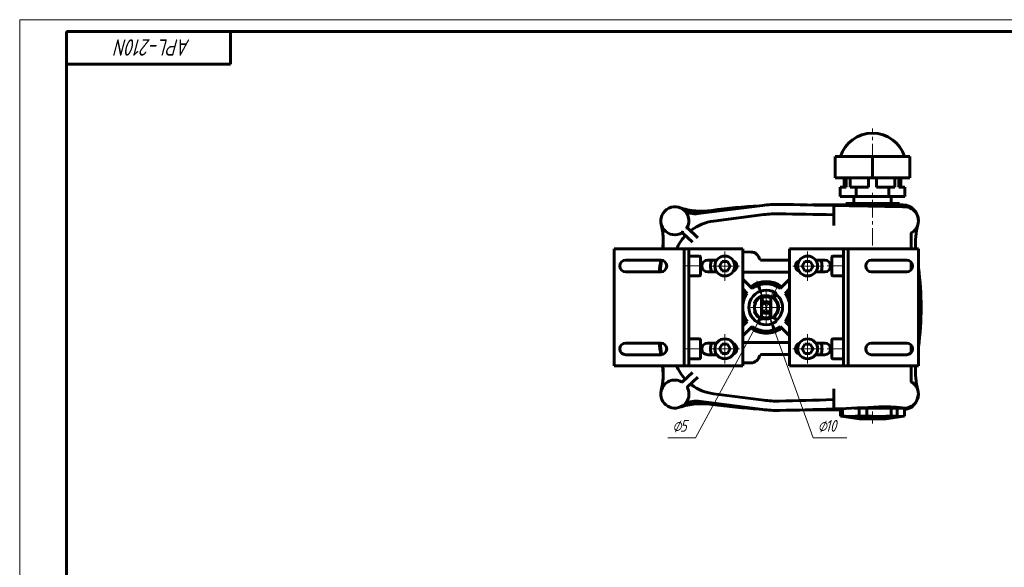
# Model space of a CAD drawing. Header units: millimetres. Extents: x 0 to 841, y 0 to 594.
# Tile 12 of 17: x 0 to 420, y 360 to 594. Entities that reach past the tile are written whole.
import ezdxf

# ---------------------------------------------------------------- set-up
doc = ezdxf.new("R2010")
doc.units = ezdxf.units.MM
for name, pattern in [('K5LT-1', [0]), ('K5LT_AXLED', [12, 7.5, -1.5, 1.5, -1.5]), ('K5LT_BASIC', [0]), ('K5LT_THIN', [0])]:
    doc.linetypes.add(name, pattern=pattern)
doc.layers.add('Системный слой', color=7, linetype='Continuous')
doc.layers.add('Системный слой (1)', color=7, linetype='Continuous', true_color=0x6c6c6c)
doc.styles.add('KDIMTEXTSTYLE', font='txt', dxfattribs={"width": 0.96, "oblique": 15, "height": 5})
doc.styles.add('KTEXTSTYLE', font='txt', dxfattribs={"width": 0.96, "height": 5})
doc.dimstyles.new('KDIMSTYLE (1.00)', dxfattribs={"dimtxt": 5, "dimasz": 1, "dimexe": 2, "dimexo": 0, "dimgap": 1, "dimtad": 1, "dimtxsty": 'KDIMTEXTSTYLE', "dimsah": 1, "dimcen": 0, "dimdle": 1, "dimadec": 0, "dimazin": 0, "dimtfac": 0.667, "dimtmove": 0, "dimatfit": 3, "dimfxl": 1, "dimtvp": 1, "dimtolj": 1, "dimtzin": 0, "dimarcsym": 0})

# ---------------------------------------------------------------- blocks, each defined once
blk = doc.blocks.new('U98')
at = {"layer": 'Системный слой (1)', "color": 143, "linetype": 'K5LT_BASIC', "lineweight": 60, "true_color": 0x33acca}
for p, q in [((309.18, 476.44), (308.82, 475.72)), ((309.59, 477.12), (309.18, 476.44)), ((310.05, 477.77), (309.59, 477.12)), ((308.82, 466.52), (309.18, 465.81)), ((309.18, 465.81), (309.59, 465.13)), ((309.59, 465.13), (310.05, 464.47))]:
    blk.add_line(p, q, dxfattribs=at)
blk = doc.blocks.new('U99')
at = {"layer": 'Системный слой (1)', "color": 143, "linetype": 'K5LT_BASIC', "lineweight": 60, "true_color": 0x33acca}
for start, end in [(61.4128, 166.0682), (166.0682, 25.5724)]:
    blk.add_arc((279.82, 434.12), 6, start, end, dxfattribs=at)
blk = doc.blocks.new('U100')
at = {"layer": 'Системный слой (1)', "color": 143, "linetype": 'K5LT_BASIC', "lineweight": 60, "true_color": 0x33acca}
for p, q in [((383.03, 437.09), (383.26, 436.66)), ((383.26, 436.66), (383.44, 436.22)), ((383.44, 436.22), (383.58, 435.81)), ((383.58, 435.81), (383.58, 435.81)), ((383.58, 435.81), (383.58, 435.81)), ((383.58, 435.81), (383.58, 435.8)), ((383.58, 435.8), (383.58, 435.79)), ((383.58, 435.79), (383.59, 435.77)), ((383.59, 435.77), (383.6, 435.74)), ((383.6, 435.74), (383.6, 435.73))]:
    blk.add_line(p, q, dxfattribs=at)
blk = doc.blocks.new('U101')
at = {"layer": 'Системный слой (1)', "color": 143, "linetype": 'K5LT_BASIC', "lineweight": 60, "true_color": 0x33acca}
for p, q in [((380.72, 496.12), (380.72, 502.58)), ((380.72, 487.2), (380.72, 490.45)), ((380.72, 451.8), (380.72, 455.05)), ((380.72, 439.66), (380.72, 446.12))]:
    blk.add_line(p, q, dxfattribs=at)
blk = doc.blocks.new('U102')
at = {"layer": 'Системный слой (1)', "color": 143, "linetype": 'K5LT_BASIC', "lineweight": 60, "true_color": 0x33acca}
for p, q in [((274.14, 436.07), (274, 435.57)), ((274.31, 436.51), (274.14, 436.07)), ((274.53, 436.95), (274.31, 436.51))]:
    blk.add_line(p, q, dxfattribs=at)
blk = doc.blocks.new('U103')
at = {"layer": 'Системный слой (1)', "color": 143, "linetype": 'K5LT_BASIC', "lineweight": 60, "true_color": 0x33acca}
for p, q in [((382.07, 438.35), (382.22, 438.2)), ((382.22, 438.2), (382.35, 438.06)), ((382.35, 438.06), (382.47, 437.92)), ((382.54, 437.83), (382.55, 437.81))]:
    blk.add_line(p, q, dxfattribs=at)
blk = doc.blocks.new('U104')
at = {"layer": 'Системный слой (1)', "color": 143, "linetype": 'K5LT_BASIC', "lineweight": 60, "true_color": 0x33acca}
for start, end in [(173.7023, 175.2615), (184.7385, 186.2977)]:
    blk.add_arc((456.99, 471.12), 184, start, end, dxfattribs=at)
blk = doc.blocks.new('U105')
at = {"layer": 'Системный слой (1)', "color": 143, "linetype": 'K5LT_BASIC', "lineweight": 60, "true_color": 0x33acca}
for p, q in [((328.05, 477.12), (327.59, 477.77)), ((328.46, 476.44), (328.05, 477.12)), ((328.82, 475.72), (328.46, 476.44)), ((327.59, 464.47), (328.05, 465.13)), ((328.05, 465.13), (328.46, 465.81)), ((328.46, 465.81), (328.82, 466.52))]:
    blk.add_line(p, q, dxfattribs=at)
blk = doc.blocks.new('U106')
at = {"layer": 'Системный слой (1)', "color": 143, "linetype": 'K5LT_BASIC', "lineweight": 60, "true_color": 0x33acca}
for start, end in [(88.90047, 88.94307), (88.873796, 88.90047), (88.864918, 88.873796)]:
    blk.add_arc((-53.62, -21266.8), 21785.2, start, end, dxfattribs=at)
blk = doc.blocks.new('U107')
at = {"layer": 'Системный слой (1)', "color": 143, "linetype": 'K5LT_BASIC', "lineweight": 60, "true_color": 0x33acca}
for p, q in [((274.01, 506.63), (274.61, 503.16)), ((274.61, 503.16), (274.79, 500.5)), ((274.79, 500.5), (274.79, 500.4)), ((274.79, 500.4), (274.8, 500.18)), ((274.69, 497.19), (274.58, 496.12)), ((274.79, 498.9), (274.69, 497.19)), ((274.8, 499.75), (274.79, 498.9)), ((274.8, 500.18), (274.8, 499.75))]:
    blk.add_line(p, q, dxfattribs=at)
blk = doc.blocks.new('U108')
at = {"layer": 'Системный слой (1)', "color": 143, "linetype": 'K5LT_BASIC', "lineweight": 60, "true_color": 0x33acca}
for start, end in [(109.8222, 160.1778), (304.0114, 55.9886), (199.8222, 250.1778)]:
    blk.add_arc((318.82, 471.12), 5.25, start, end, dxfattribs=at)
blk = doc.blocks.new('U109')
at = {"layer": 'Системный слой (1)', "color": 143, "linetype": 'K5LT_BASIC', "lineweight": 60, "true_color": 0x33acca}
for p, q in [((358.02, 428.13), (357.92, 428.12)), ((363.37, 428.29), (358.02, 428.13)), ((368.33, 428.43), (363.37, 428.29)), ((372.34, 428.57), (368.33, 428.43)), ((373.1, 428.6), (372.34, 428.57))]:
    blk.add_line(p, q, dxfattribs=at)
blk = doc.blocks.new('U110')
at = {"layer": 'Системный слой (1)', "color": 143, "linetype": 'K5LT_BASIC', "lineweight": 60, "true_color": 0x33acca}
for start, end in [(171.0952, 173.3111), (186.6889, 188.9048)]:
    blk.add_arc((402.72, 471.12), 130.5, start, end, dxfattribs=at)
blk = doc.blocks.new('U111')
at = {"layer": 'Системный слой (1)', "color": 143, "linetype": 'K5LT_BASIC', "lineweight": 60, "true_color": 0x33acca}
for p, q in [((274.58, 446.12), (274.8, 442.61)), ((274.79, 441.53), (274.78, 441.32)), ((274.8, 442.61), (274.79, 441.64)), ((274.79, 441.64), (274.79, 441.53)), ((274.52, 438.34), (274.01, 435.62)), ((274.7, 440.04), (274.52, 438.34)), ((274.76, 440.89), (274.7, 440.04)), ((274.78, 441.32), (274.76, 440.89))]:
    blk.add_line(p, q, dxfattribs=at)
blk = doc.blocks.new('U112')
at = {"layer": 'Системный слой (1)', "color": 143, "linetype": 'K5LT_BASIC', "lineweight": 60, "true_color": 0x33acca}
for p, q in [((364.63, 428.12), (368.95, 428.25)), ((368.95, 428.25), (372.42, 428.37)), ((372.42, 428.37), (374.36, 428.49)), ((374.36, 428.49), (374.39, 428.5))]:
    blk.add_line(p, q, dxfattribs=at)
blk = doc.blocks.new('U113')
at = {"layer": 'Системный слой (1)', "color": 143, "linetype": 'K5LT_BASIC', "lineweight": 60, "true_color": 0x33acca}
for p, q in [((338.26, 514.87), (352.77, 514.87)), ((375.67, 514.87), (377.25, 514.87))]:
    blk.add_line(p, q, dxfattribs=at)
blk = doc.blocks.new('U114')
at = {"layer": 'Системный слой (1)', "color": 143, "linetype": 'K5LT_BASIC', "lineweight": 60, "true_color": 0x33acca}
for p, q in [((375.64, 424.6), (374.72, 424.72)), ((377.86, 424.72), (377.73, 424.7)), ((376.56, 424.58), (375.64, 424.6)), ((377.47, 424.66), (376.56, 424.58)), ((377.6, 424.68), (377.47, 424.66)), ((377.73, 424.7), (377.6, 424.68))]:
    blk.add_line(p, q, dxfattribs=at)
blk = doc.blocks.new('U115')
at = {"layer": 'Системный слой (1)', "color": 143, "linetype": 'K5LT_BASIC', "lineweight": 60, "true_color": 0x33acca}
for p, q in [((383.81, 433.75), (382.92, 430.71)), ((382.92, 430.71), (380.82, 428.45)), ((377.88, 427.4), (377.86, 427.4)), ((380.82, 428.45), (377.88, 427.4))]:
    blk.add_line(p, q, dxfattribs=at)
blk = doc.blocks.new('U116')
at = {"layer": 'Системный слой (1)', "color": 30, "linetype": 'K5LT_AXLED', "lineweight": 18, "true_color": 0xff8000}
for q in [(301.14, 459.7), (294.89, 453.45), (307.39, 453.45), (301.14, 447.2)]:
    blk.add_line((301.14, 453.45), q, dxfattribs=at)
blk = doc.blocks.new('U117')
at = {"layer": 'Системный слой (1)', "color": 30, "linetype": 'K5LT_AXLED', "lineweight": 18, "true_color": 0xff8000}
for q in [(301.14, 495.05), (294.89, 488.8), (307.39, 488.8), (301.14, 482.55)]:
    blk.add_line((301.14, 488.8), q, dxfattribs=at)
blk = doc.blocks.new('U118')
at = {"layer": 'Системный слой (1)', "color": 30, "linetype": 'K5LT_AXLED', "lineweight": 18, "true_color": 0xff8000}
for q in [(318.82, 478.12), (311.82, 471.12), (325.82, 471.12), (318.82, 464.12)]:
    blk.add_line((318.82, 471.12), q, dxfattribs=at)
blk = doc.blocks.new('U119')
at = {"layer": 'Системный слой (1)', "color": 30, "linetype": 'K5LT_AXLED', "lineweight": 18, "true_color": 0xff8000}
for q in [(336.5, 459.7), (330.25, 453.45), (342.75, 453.45), (336.5, 447.2)]:
    blk.add_line((336.5, 453.45), q, dxfattribs=at)
blk = doc.blocks.new('U120')
at = {"layer": 'Системный слой (1)', "color": 30, "linetype": 'K5LT_AXLED', "lineweight": 18, "true_color": 0xff8000}
for q in [(336.5, 495.05), (330.25, 488.8), (342.75, 488.8), (336.5, 482.55)]:
    blk.add_line((336.5, 488.8), q, dxfattribs=at)
blk = doc.blocks.new('D7')
at = {"layer": 'Системный слой (1)'}
for points in [[(322.16, 477.28), (322.97, 477.4), (320.01, 473.32)], [(315.82, 464.22), (317.63, 468.93), (314.67, 464.84), (315.48, 464.97)]]:
    blk.add_hatch(color=7, dxfattribs=at).paths.add_polyline_path(points)
at = {"layer": 'Системный слой (1)', "color": 7, "linetype": 'K5LT_THIN', "lineweight": 18, "true_color": 0xffffff}
for p, q in [((320.01, 473.32), (323.35, 479.48)), ((321.81, 478.03), (320.01, 473.32)), ((320.01, 473.32), (322.97, 477.4)), ((322.16, 477.28), (321.81, 478.03)), ((322.97, 477.4), (322.16, 477.28)), ((320.01, 473.32), (317.63, 468.93)), ((317.63, 468.93), (288.65, 415.47)), ((317.63, 468.93), (314.29, 462.77)), ((317.63, 468.93), (314.67, 464.84)), ((315.82, 464.22), (317.63, 468.93)), ((314.67, 464.84), (315.48, 464.97)), ((315.48, 464.97), (315.82, 464.22))]:
    blk.add_line(p, q, dxfattribs=at)
blk.add_arc((318.82, 471.12), 2.5, 323.1301, 105.1427, dxfattribs=at)
blk.add_arc((318.82, 471.12), 2.5, 323.1301, 105.1427, dxfattribs=at)
blk.add_wipeout([(278.75, 416.47), (278.75, 423.85), (286.33, 423.85), (286.33, 416.47)]).dxf.layer = 'Системный слой (1)'
blk.add_line((288.65, 415.47), (276.75, 415.47), dxfattribs=at)
at = {"layer": 'Системный слой (1)', "color": 7, "char_height": 5, "attachment_point": 1, "style": 'KTEXTSTYLE'}
for s, insert in [('\\fArial|b0|c204|p34;\\H5.0;\\W1.000;\\Q15;\\fGOST Type AU|b0|i0|c204|p34;\\Q15;\\W0.960;⌀', (278.75, 423.06)), ('\\fArial|b0|c204|p34;\\H5.0;\\W1.000;\\Q15;\\fGOST Type AU|b0|i0|c204|p34;\\Q15;\\W0.960;5', (282.05, 423.06))]:
    blk.add_mtext(s, dxfattribs=dict(at, insert=insert))
blk = doc.blocks.new('KDIMARROW_01')
at = {"layer": 'Системный слой'}
blk.add_hatch(color=0, dxfattribs=at).paths.add_polyline_path([(-5, -0.66), (0, 0), (-5, 0.66), (-4.5, 0)])
at = {"layer": 'Системный слой', "color": 0, "linetype": 'K5LT_THIN', "lineweight": 18}
for p, q in [((-4.5, 0), (-5, 0.66)), ((-5, 0.66), (0, 0)), ((0, 0), (-5, -0.66)), ((-5, -0.66), (-4.5, 0))]:
    blk.add_line(p, q, dxfattribs=at)
at = {"layer": 'Системный слой (1)', "color": 0, "linetype": 'K5LT_THIN', "lineweight": 18}
blk.add_line((318.82, 471.12), (317.82, 471.12), dxfattribs=at)
blk = doc.blocks.new('D8')
at = {"layer": 'Системный слой (1)'}
for points in [[(317.13, 475.83), (316.06, 480.76), (315.61, 480.06), (314.82, 480.31)], [(322.82, 461.94), (320.51, 466.42), (321.58, 461.49), (322.03, 462.18)]]:
    blk.add_hatch(color=7, dxfattribs=at).paths.add_polyline_path(points)
at = {"layer": 'Системный слой (1)', "color": 7, "linetype": 'K5LT_THIN', "lineweight": 18, "true_color": 0xffffff}
for p, q in [((317.13, 475.83), (314.76, 482.42)), ((315.61, 480.06), (314.82, 480.31)), ((314.82, 480.31), (317.13, 475.83)), ((316.06, 480.76), (315.61, 480.06)), ((317.13, 475.83), (316.06, 480.76)), ((317.13, 475.83), (320.51, 466.42)), ((320.51, 466.42), (321.58, 461.49)), ((322.82, 461.94), (320.51, 466.42)), ((320.51, 466.42), (322.88, 459.83)), ((321.58, 461.49), (322.03, 462.18)), ((322.03, 462.18), (322.82, 461.94))]:
    blk.add_line(p, q, dxfattribs=at)
blk.add_arc((318.82, 471.12), 5, 267.1463, 90, dxfattribs=at)
blk.add_wipeout([(340.82, 416.47), (340.82, 423.85), (350.82, 423.85), (350.82, 416.47)]).dxf.layer = 'Системный слой (1)'
for p, q in [((320.51, 466.42), (338.82, 415.47)), ((338.82, 415.47), (353.24, 415.47))]:
    blk.add_line(p, q, dxfattribs=at)
at = {"layer": 'Системный слой (1)', "color": 7, "char_height": 5, "attachment_point": 1, "style": 'KTEXTSTYLE'}
for s, insert in [('\\fArial|b0|c204|p34;\\H5.0;\\W1.000;\\Q15;\\fGOST Type AU|b0|i0|c204|p34;\\Q15;\\W0.960;⌀', (340.82, 423.06)), ('\\fArial|b0|c204|p34;\\H5.0;\\W1.000;\\Q15;\\fGOST Type AU|b0|i0|c204|p34;\\Q15;\\W0.960;10', (344.13, 423.06))]:
    blk.add_mtext(s, dxfattribs=dict(at, insert=insert))
blk = doc.blocks.new('U121')
at = {"color": 7, "linetype": 'K5LT_THIN', "lineweight": 18, "true_color": 0xffffff}
for p, q in [((0, 0), (0, 594)), ((0, 594), (841, 594))]:
    blk.add_line(p, q, dxfattribs=at)
at = {"color": 143, "linetype": 'K5LT_BASIC', "lineweight": 60, "true_color": 0x33acca}
for p, q in [((20, 5), (20, 589)), ((20, 589), (836, 589)), ((90, 589), (90, 575)), ((90, 575), (20, 575))]:
    blk.add_line(p, q, dxfattribs=at)
at = {"color": 7, "insert": (72.85, 578.64), "char_height": 7, "attachment_point": 1, "rotation": 180, "style": 'KTEXTSTYLE'}
blk.add_mtext('\\fArial|b0|c204|p34;\\H5.0;\\W1.000;\\Q15;\\fGOST Type AU|b0|i0|c204|p34;\\Q15;\\W0.960;\\H7.00;APL-210N', dxfattribs=at)

msp = doc.modelspace()

# ---------------------------------------------------------------- linework, layer by layer
at = {"layer": 'Системный слой (1)', "color": 30, "linetype": 'K5LT_AXLED', "lineweight": 18, "true_color": 0xff8000}
for p, q in [((364.219, 533.524), (364.219, 547.524)), ((364.219, 497.513), (364.219, 520.524)), ((283.819, 488.824), (292.819, 488.824)), ((344.819, 488.824), (353.819, 488.824)), ((283.819, 453.424), (292.819, 453.424)), ((344.819, 453.424), (353.819, 453.424)), ((364.219, 421.545), (364.219, 426.724))]:
    msp.add_line(p, q, dxfattribs=at)
at = {"layer": 'Системный слой (1)', "color": 143, "linetype": 'K5LT_BASIC', "lineweight": 60, "true_color": 0x33acca}
for p, q in [((348.219, 535.524), (364.219, 535.524)), ((348.219, 526.524), (348.219, 535.524)), ((364.219, 535.524), (380.219, 535.524)), ((364.219, 526.524), (364.219, 535.524)), ((380.219, 526.524), (380.219, 535.524)), ((364.219, 526.524), (348.219, 526.524)), ((352.102, 522.524), (352.102, 526.524)), ((352.987, 522.524), (352.987, 526.524)), ((354.667, 522.524), (354.667, 526.524)), ((362.539, 522.524), (362.539, 526.524)), ((380.219, 526.524), (364.219, 526.524)), ((365.9, 522.524), (365.9, 526.524)), ((373.771, 522.524), (373.771, 526.524)), ((375.452, 522.524), (375.452, 526.524)), ((376.336, 522.524), (376.336, 526.524)), ((350.363, 522.524), (352.987, 522.524)), ((350.363, 522.524), (350.363, 518.524)), ((354.667, 522.524), (357.291, 522.524)), ((357.291, 522.524), (357.291, 518.524)), ((357.291, 522.524), (362.539, 522.524)), ((365.9, 522.524), (371.148, 522.524)), ((371.148, 522.524), (371.148, 518.524)), ((371.148, 522.524), (373.771, 522.524)), ((375.452, 522.524), (378.076, 522.524)), ((378.076, 522.524), (378.076, 518.524)), ((357.291, 518.524), (350.363, 518.524)), ((356.219, 515.524), (356.219, 518.524)), ((371.148, 518.524), (357.291, 518.524)), ((378.076, 518.524), (371.148, 518.524)), ((372.219, 515.524), (372.219, 518.524)), ((317.254, 514.719), (289.731, 511.193)), ((347.719, 514.191), (347.719, 506.111)), ((375.669, 515.524), (352.769, 515.524)), ((352.769, 514.607), (352.769, 515.524)), ((362.46, 514.424), (375.669, 514.424)), ((362.685, 514.42), (364.423, 514.386)), ((373.604, 514.208), (374.563, 514.189)), ((373.808, 514.204), (373.819, 514.424)), ((375.669, 514.424), (375.669, 515.524)), ((317.763, 510.751), (296.37, 508.01)), ((289.615, 500.898), (285.066, 505.214)), ((283.001, 503.037), (287.303, 498.956)), ((380.948, 503.004), (380.947, 503.004)), ((278.819, 496.124), (253.819, 496.124)), ((253.819, 446.124), (253.819, 496.124)), ((283.819, 496.124), (278.819, 496.124)), ((283.819, 446.124), (283.819, 496.124)), ((285.819, 496.124), (283.819, 496.124)), ((285.819, 446.124), (285.819, 496.124)), ((288.819, 496.124), (285.819, 496.124)), ((290.319, 493.074), (285.819, 493.074)), ((308.819, 496.124), (288.819, 496.124)), ((290.819, 492.574), (290.819, 485.074)), ((308.819, 446.124), (308.819, 496.124)), ((308.819, 494.839), (312.378, 494.783)), ((328.819, 496.124), (348.819, 496.124)), ((328.819, 446.124), (328.819, 496.124)), ((346.819, 492.574), (346.819, 485.074)), ((347.319, 493.074), (351.819, 493.074)), ((348.819, 496.124), (351.819, 496.124)), ((351.819, 496.124), (353.819, 496.124)), ((351.819, 446.124), (351.819, 496.124)), ((353.819, 496.124), (358.819, 496.124)), ((353.819, 446.124), (353.819, 496.124)), ((358.819, 496.124), (383.819, 496.124)), ((383.819, 446.124), (383.819, 496.124)), ((258.819, 491.324), (273.819, 491.324)), ((293.819, 491.324), (297.721, 491.324)), ((298.832, 488.802), (299.987, 490.802)), ((299.987, 486.802), (298.832, 488.802)), ((299.987, 490.802), (302.296, 490.802)), ((302.296, 490.802), (303.451, 488.802)), ((303.451, 488.802), (302.296, 486.802)), ((316.42, 491.283), (328.819, 491.283)), ((335.342, 490.802), (334.188, 488.802)), ((334.188, 488.802), (335.342, 486.802)), ((337.652, 490.802), (335.342, 490.802)), ((338.806, 488.802), (337.652, 490.802)), ((337.652, 486.802), (338.806, 488.802)), ((343.819, 491.324), (339.918, 491.324)), ((378.819, 491.324), (363.819, 491.324)), ((273.819, 486.324), (258.819, 486.324)), ((290.319, 484.574), (285.819, 484.574)), ((297.689, 486.324), (293.819, 486.324)), ((302.296, 486.802), (299.987, 486.802)), ((308.819, 486.124), (328.819, 486.124)), ((335.342, 486.802), (337.652, 486.802)), ((339.95, 486.324), (343.819, 486.324)), ((347.319, 484.574), (351.819, 484.574)), ((363.819, 486.324), (378.819, 486.324)), ((312.829, 479.236), (308.819, 483.245)), ((328.819, 483.245), (324.81, 479.236)), ((308.819, 479.003), (310.708, 477.114)), ((316.819, 475.706), (316.819, 475.155)), ((320.819, 475.706), (320.819, 475.155)), ((322.381, 475.655), (321.437, 475.384)), ((326.931, 477.114), (328.819, 479.003)), ((316.819, 472.624), (316.819, 475.155)), ((316.819, 472.624), (316.819, 471.124)), ((316.819, 469.624), (316.819, 471.124)), ((320.819, 475.155), (320.819, 472.624)), ((320.819, 472.624), (320.819, 471.124)), ((320.819, 469.624), (320.819, 471.124)), ((316.819, 467.093), (316.819, 469.624)), ((316.819, 466.541), (316.819, 467.093)), ((320.819, 469.624), (320.819, 467.093)), ((320.819, 466.541), (320.819, 467.093)), ((321.437, 466.864), (322.381, 466.593)), ((310.708, 465.133), (308.819, 463.245)), ((308.819, 459.003), (312.829, 463.012)), ((324.81, 463.012), (328.819, 459.003)), ((328.819, 463.245), (326.931, 465.133)), ((258.819, 455.924), (273.819, 455.924)), ((290.319, 457.674), (285.819, 457.674)), ((290.819, 457.174), (290.819, 449.674)), ((293.819, 455.924), (297.689, 455.924)), ((298.832, 453.446), (299.987, 455.446)), ((299.987, 455.446), (302.296, 455.446)), ((302.296, 455.446), (303.451, 453.446)), ((328.819, 456.124), (308.819, 456.124)), ((335.342, 455.446), (334.188, 453.446)), ((337.652, 455.446), (335.342, 455.446)), ((338.806, 453.446), (337.652, 455.446)), ((343.819, 455.924), (339.95, 455.924)), ((346.819, 457.174), (346.819, 449.674)), ((347.319, 457.674), (351.819, 457.674)), ((378.819, 455.924), (363.819, 455.924)), ((273.819, 450.924), (258.819, 450.924)), ((297.721, 450.924), (293.819, 450.924)), ((299.987, 451.446), (298.832, 453.446)), ((302.296, 451.446), (299.987, 451.446)), ((303.451, 453.446), (302.296, 451.446)), ((328.819, 450.965), (316.42, 450.965)), ((334.188, 453.446), (335.342, 451.446)), ((335.342, 451.446), (337.652, 451.446)), ((337.652, 451.446), (338.806, 453.446)), ((339.918, 450.924), (343.819, 450.924)), ((363.819, 450.924), (378.819, 450.924)), ((278.819, 446.124), (253.819, 446.124)), ((283.819, 446.124), (278.819, 446.124)), ((285.819, 446.124), (283.819, 446.124)), ((290.319, 449.174), (285.819, 449.174)), ((288.819, 446.124), (285.819, 446.124)), ((308.819, 446.124), (288.819, 446.124)), ((312.378, 447.465), (308.819, 447.408)), ((328.819, 446.124), (348.819, 446.124)), ((347.319, 449.174), (351.819, 449.174)), ((348.819, 446.124), (351.819, 446.124)), ((351.819, 446.124), (353.819, 446.124)), ((353.819, 446.124), (358.819, 446.124)), ((358.819, 446.124), (383.819, 446.124)), ((287.303, 443.291), (283.274, 439.469)), ((285.338, 437.292), (289.615, 441.349)), ((380.948, 439.244), (380.947, 439.244)), ((296.37, 434.237), (317.763, 431.497)), ((347.719, 436.352), (347.719, 428.286)), ((383.496, 436.067), (383.496, 436.065)), ((289.731, 431.055), (317.254, 427.529)), ((350.576, 427.375), (335.498, 427.375)), ((348.058, 427.78), (347.956, 427.776)), ((348.218, 427.786), (348.171, 427.784)), ((350.576, 427.877), (350.576, 424.724)), ((351.35, 424.724), (350.576, 424.724)), ((351.35, 424.724), (351.35, 427.908)), ((358.474, 428.124), (356.399, 428.124)), ((361.852, 428.124), (358.474, 428.124)), ((358.474, 428.124), (358.474, 424.724)), ((358.474, 424.724), (361.852, 424.724)), ((361.852, 424.724), (361.852, 428.124)), ((361.852, 428.124), (372.117, 428.124)), ((374.722, 428.124), (372.117, 428.124)), ((372.117, 428.124), (372.117, 424.724)), ((374.722, 424.724), (372.117, 424.724)), ((373.863, 428.124), (374.548, 428.481)), ((374.722, 428.124), (377.752, 428.124)), ((374.722, 424.724), (374.722, 428.124)), ((377.863, 428.124), (377.863, 424.724)), ((358.593, 423.545), (350.965, 424.659)), ((358.593, 423.545), (362.539, 423.545)), ((362.539, 423.545), (369.846, 423.545)), ((369.846, 423.545), (377.474, 424.659))]:
    msp.add_line(p, q, dxfattribs=at)
for centre in [(301.142, 488.802), (336.497, 488.802), (301.142, 453.446), (336.497, 453.446)]:
    msp.add_circle(centre, 4.25, dxfattribs=at)
for centre, radius, start, end in [((364.219, 531.105), 14.419, 90, 162.15314), ((364.219, 531.105), 14.419, 17.84686, 90), ((279.819, 508.124), 6, 330.98495, 302.02992), ((328.219, 286.245), 228.627, 93.10384, 98.19864), ((323.608, 465.124), 50, 89.00555, 97.3), ((-53.618, -21266.802), 21785.2, 88.9430699, 89.0055512), ((348.219, 514.191), 0.5, 88.94307, 180), ((377.819, 508.124), 6, 70.5737, 88.86492), ((377.819, 508.124), 6, 59.47418, 70.5737), ((377.819, 508.124), 6, 297.84277, 59.47418), ((288.651, 519.624), 8.5, 232.47649, 277.3), ((323.608, 465.124), 46, 89.00555, 97.3), ((-53.618, -21266.802), 21781.2, 88.9455553, 89.0055512), ((347.219, 511.209), 0.5, 268.94556, 0), ((244.878, 499.457), 30, 353.62145, 13.93096), ((244.878, 499.457), 30, 13.83907, 13.93096), ((298.911, 488.173), 20, 97.3, 127.14796), ((412.509, 498.499), 30, 164.49309, 184.54112), ((298.911, 488.173), 20, 138.36952, 156.57199), ((283.588, 501.791), 0.5, 318.36952, 46.50744), ((286.532, 504.513), 0.5, 226.50744, 307.14796), ((381.219, 502.584), 0.5, 121.53887, 180), ((290.319, 492.574), 0.5, 0, 90), ((312.319, 491.124), 3.659, 9.0384, 89.08773), ((347.319, 492.574), 0.5, 90, 180), ((258.819, 488.824), 2.5, 90, 270), ((273.819, 488.824), 2.5, 270, 90), ((293.819, 488.824), 2.5, 90, 270), ((301.142, 488.802), 6.159, 155.82529, 203.72012), ((303.819, 488.824), 2.5, 290.76426, 70.19136), ((333.819, 488.824), 2.5, 109.80864, 249.23574), ((336.497, 488.802), 6.159, 336.27988, 24.17471), ((343.819, 488.824), 2.5, 270, 90), ((363.819, 488.824), 2.5, 90, 270), ((378.819, 488.824), 2.5, 270, 90), ((262.994, 471.124), 122, 352.0416, 7.9584), ((290.319, 485.074), 0.5, 270, 0), ((347.319, 485.074), 0.5, 180, 270), ((318.819, 471.124), 11.008, 52.83199, 127.16801), ((318.819, 471.124), 10.084, 53.55455, 126.44545), ((318.819, 471.124), 10.084, 143.55455, 172.60068), ((318.819, 471.124), 7.4, 59.11084, 300.88916), ((318.819, 471.124), 5, 113.57818, 246.42182), ((318.819, 471.124), 5.4, 113.8567, 156.1433), ((316.838, 475.605), 0.5, 32.54277, 113.8567), ((318.819, 471.124), 5, 90, 113.57818), ((318.819, 471.124), 4.5, 63.6122, 116.3878), ((318.819, 471.124), 5, 66.42182, 90), ((318.819, 471.124), 5, 293.57818, 66.42182), ((322.105, 476.616), 1, 286, 59.11084), ((318.819, 471.124), 7, 0, 52.2586), ((318.819, 471.124), 10.084, 7.39932, 36.44545), ((314.338, 473.106), 0.5, 156.1433, 237.45723), ((318.819, 471.124), 2.5, 36.8699, 143.1301), ((318.819, 471.124), 2, 0, 180), ((318.819, 471.124), 2, 180, 0), ((318.819, 471.124), 7, 307.7414, 0), ((318.819, 471.124), 10.084, 187.39932, 216.44545), ((314.338, 469.142), 0.5, 122.54277, 203.8567), ((318.819, 471.124), 5.4, 203.8567, 246.1433), ((318.819, 471.124), 2.5, 216.8699, 323.1301), ((318.819, 471.124), 4.5, 243.6122, 296.3878), ((318.819, 471.124), 10.084, 323.55455, 352.60068), ((318.819, 471.124), 10.084, 233.55455, 306.44545), ((316.838, 466.642), 0.5, 246.1433, 327.45723), ((318.819, 471.124), 5, 246.42182, 293.57818), ((322.105, 465.632), 1, 300.88916, 74), ((258.819, 453.424), 2.5, 90, 270), ((273.819, 453.424), 2.5, 270, 90), ((290.319, 457.174), 0.5, 0, 90), ((293.819, 453.424), 2.5, 90, 270), ((301.142, 453.446), 6.159, 156.27988, 204.17471), ((303.819, 453.424), 2.5, 289.80864, 69.23574), ((333.819, 453.424), 2.5, 110.76426, 250.19136), ((336.497, 453.446), 6.159, 335.82529, 23.72012), ((343.819, 453.424), 2.5, 270, 90), ((347.319, 457.174), 0.5, 90, 180), ((363.819, 453.424), 2.5, 90, 270), ((378.819, 453.424), 2.5, 270, 90), ((312.319, 451.124), 3.659, 270.91227, 350.96159), ((244.878, 442.791), 30, 346.06904, 6.37855), ((298.911, 454.075), 20, 203.42918, 221.63048), ((290.319, 449.674), 0.5, 270, 0), ((347.319, 449.674), 0.5, 180, 270), ((412.509, 443.749), 30, 175.45888, 195.50691), ((282.93, 439.831), 0.5, 241.41278, 313.49256), ((283.588, 440.456), 0.5, 313.49256, 41.63048), ((286.532, 437.735), 0.5, 52.85204, 133.49256), ((298.911, 454.075), 20, 232.85204, 262.7), ((377.819, 434.124), 6, 300.52582, 62.15723), ((381.219, 439.664), 0.5, 180, 238.46113), ((285.683, 436.93), 0.5, 133.49256, 205.57235), ((288.651, 422.624), 8.5, 82.7, 127.52351), ((328.219, 656.002), 228.627, 261.80136, 266.89625), ((323.608, 477.124), 46, 262.7, 270.99445), ((304.277, 1590.756), 1159.8, 270.994449, 272.120976), ((347.219, 431.251), 0.5, 0, 92.12098), ((377.819, 434.124), 6, 289.4263, 300.52582), ((323.608, 477.124), 50, 262.7, 270.99445), ((304.277, 1590.756), 1163.8, 270.994449, 272.115503), ((304.277, 1590.756), 1163.8, 272.115503, 272.164791), ((348.219, 428.286), 0.5, 180, 272.16479), ((304.277, 1590.756), 1163.8, 272.164791, 273.088537), ((369.675, 378.719), 50, 81.6381, 93.08854), ((377.819, 434.124), 6, 261.6381, 289.4263)]:
    msp.add_arc(centre, radius, start, end, dxfattribs=at)
for points, knots in [([(295.616, 512.536), (293.3, 512.202), (290.977, 512.141), (286.316, 512.561), (284.041, 513.037), (281.821, 513.78)], [0, 0, 0, 0, 0.5, 0.5, 1, 1, 1, 1]), ([(378.73, 514.054), (378.734, 514.054), (378.739, 514.053), (378.754, 514.051), (378.764, 514.049), (378.785, 514.046), (378.795, 514.044), (378.815, 514.041), (378.825, 514.039), (378.846, 514.036), (378.855, 514.034), (378.871, 514.031), (378.877, 514.03), (378.889, 514.028), (378.894, 514.027), (378.906, 514.025), (378.912, 514.024), (378.922, 514.022), (378.927, 514.021), (378.936, 514.019), (378.941, 514.018), (378.951, 514.016), (378.957, 514.015), (378.967, 514.013), (378.972, 514.012), (378.985, 514.01), (378.991, 514.008), (379.004, 514.006), (379.009, 514.005), (379.014, 514.004)], [2.252153, 2.252153, 2.252153, 2.252153, 2.740391, 2.740391, 3.8071724, 3.8071724, 4.8739537, 4.8739537, 5.9407351, 5.9407351, 7.0075165, 7.0075165, 7.6297941, 7.6297941, 8.2520716, 8.2520716, 8.8743492, 8.8743492, 9.3979527, 9.3979527, 9.9215562, 9.9215562, 10.5075903, 10.5075903, 11.0936244, 11.0936244, 11.8568992, 11.8568992, 12.4468723, 12.4468723, 12.4468723, 12.4468723]), ([(380.239, 513.614), (380.241, 513.614), (380.242, 513.613), (380.248, 513.61), (380.253, 513.608), (380.264, 513.603), (380.271, 513.6), (380.285, 513.594), (380.292, 513.591), (380.302, 513.586), (380.304, 513.585), (380.31, 513.582), (380.313, 513.581), (380.317, 513.579), (380.318, 513.579), (380.32, 513.578), (380.322, 513.577), (380.324, 513.576), (380.325, 513.575), (380.327, 513.574), (380.328, 513.574), (380.33, 513.573), (380.331, 513.573), (380.333, 513.572), (380.333, 513.572), (380.335, 513.571), (380.336, 513.57), (380.338, 513.57), (380.339, 513.569), (380.34, 513.568), (380.342, 513.568), (380.344, 513.567), (380.345, 513.566), (380.347, 513.565), (380.348, 513.565), (380.35, 513.564), (380.351, 513.563), (380.354, 513.562), (380.356, 513.561), (380.36, 513.559), (380.362, 513.558), (380.368, 513.555), (380.373, 513.553), (380.381, 513.549), (380.385, 513.547), (380.391, 513.544), (380.393, 513.544), (380.397, 513.542), (380.4, 513.54), (380.408, 513.536), (380.414, 513.534), (380.426, 513.528), (380.434, 513.524), (380.445, 513.519), (380.449, 513.517), (380.457, 513.513), (380.461, 513.511), (380.474, 513.504), (380.482, 513.5), (380.494, 513.495), (380.497, 513.493), (380.504, 513.489), (380.508, 513.488), (380.513, 513.485), (380.514, 513.484), (380.517, 513.483), (380.519, 513.482), (380.522, 513.481), (380.523, 513.48), (380.528, 513.477), (380.531, 513.476), (380.542, 513.47), (380.55, 513.466), (380.558, 513.462)], [0.533469, 0.533469, 0.533469, 0.533469, 0.7321485, 0.7321485, 1.464297, 1.464297, 2.5035025, 2.5035025, 3.542708, 3.542708, 3.9567382, 3.9567382, 4.3707685, 4.3707685, 4.5496445, 4.5496445, 4.7285206, 4.7285206, 4.9073967, 4.9073967, 5.0377094, 5.0377094, 5.1680222, 5.1680222, 5.2948111, 5.2948111, 5.4216001, 5.4216001, 5.548389, 5.548389, 5.7077929, 5.7077929, 5.8671969, 5.8671969, 6.0266008, 6.0266008, 6.1860047, 6.1860047, 6.4672304, 6.4672304, 6.7484562, 6.7484562, 7.376423, 7.376423, 8.0043898, 8.0043898, 8.2072841, 8.2072841, 8.6130725, 8.6130725, 9.4246495, 9.4246495, 10.4529709, 10.4529709, 11.0425523, 11.0425523, 11.6325226, 11.6325226, 12.8120743, 12.8120743, 13.27372, 13.27372, 13.8096636, 13.8096636, 14.0103543, 14.0103543, 14.2110451, 14.2110451, 14.4289979, 14.4289979, 14.8649036, 14.8649036, 16, 16, 16, 16]), ([(284.431, 505.127), (284.487, 505.134), (284.577, 505.145), (284.666, 505.156), (284.723, 505.164), (284.763, 505.169), (284.802, 505.175), (284.828, 505.178), (284.854, 505.182), (284.879, 505.186), (284.903, 505.189), (284.923, 505.192), (284.951, 505.196), (284.982, 505.201), (285.015, 505.206), (285.04, 505.21), (285.061, 505.213), (285.066, 505.214), (285.066, 505.214)], [0, 0, 0, 0, 2.8556775, 4.9876336, 5.6365534, 6.8218807, 7.917763, 8.9143854, 9.4895751, 10.2772539, 10.6552154, 11.2130924, 11.8390187, 13.1013403, 14.0916778, 15.7623588, 16.8608934, 19, 19, 19, 19]), ([(283.001, 503.037), (283.001, 503.037), (283.002, 503.045), (283.005, 503.076), (283.008, 503.107), (283.011, 503.133), (283.013, 503.156), (283.015, 503.182), (283.018, 503.207), (283.021, 503.245), (283.024, 503.281), (283.028, 503.319), (283.032, 503.368), (283.039, 503.456), (283.047, 503.567), (283.053, 503.652), (283.055, 503.676)], [0, 0, 0, 0, 2.1044903, 4.0089101, 4.9177778, 5.6011775, 6.458118, 6.9229424, 7.4999942, 8.1656535, 9.4323177, 10.398287, 11.1306586, 12.9941682, 15.8986512, 17, 17, 17, 17]), ([(380.948, 503.004), (380.948, 503.004), (380.947, 503.003), (380.943, 503.001), (380.94, 502.999), (380.932, 502.994), (380.927, 502.991), (380.915, 502.984), (380.908, 502.979), (380.893, 502.97), (380.885, 502.966), (380.876, 502.96)], [0, 0, 0, 0, 1, 1, 2, 2, 3, 3, 4, 4, 4.9259393, 4.9259393, 4.9259393, 4.9259393]), ([(312.169, 462.352), (313.117, 461.633), (314.183, 461.069), (316.439, 460.311), (317.629, 460.116), (320.009, 460.116), (321.199, 460.311), (323.455, 461.069), (324.521, 461.633), (325.47, 462.352)], [0, 0, 0, 0, 0.3243521, 0.3243521, 0.6487042, 0.6487042, 0.9730563, 0.9730563, 1.2974085, 1.2974085, 1.2974085, 1.2974085]), ([(288.063, 437.273), (287.98, 437.326), (287.896, 437.381), (287.675, 437.529), (287.537, 437.623), (287.318, 437.778), (287.235, 437.837), (287.058, 437.965), (286.926, 438.063), (286.833, 438.134)], [3.6983558, 3.6983558, 3.6983558, 3.6983558, 4.7516442, 4.7516442, 6.5176594, 6.5176594, 7.598876, 7.598876, 8.8300758, 8.8300758, 8.8300758, 8.8300758]), ([(380.947, 439.244), (380.948, 439.244), (380.948, 439.244), (380.945, 439.246), (380.942, 439.247), (380.935, 439.252), (380.93, 439.255), (380.918, 439.262), (380.911, 439.267), (380.895, 439.276), (380.887, 439.281), (380.878, 439.286), (380.877, 439.287), (380.877, 439.287)], [0, 0, 0, 0, 1.9996801, 1.9996801, 3.9993603, 3.9993603, 5.9990404, 5.9990404, 7.9987206, 7.9987206, 9.7268266, 9.7268266, 9.8527138, 9.8527138, 9.8527138, 9.8527138]), ([(281.82, 428.467), (284.039, 429.21), (286.313, 429.686), (290.975, 430.107), (293.299, 430.045), (295.616, 429.712)], [0, 0, 0, 0, 0.5, 0.5, 1, 1, 1, 1]), ([(284.338, 430.176), (284.318, 430.153), (284.297, 430.13), (284.223, 430.048), (284.169, 429.99), (284.077, 429.896), (284.04, 429.859), (283.989, 429.809), (283.975, 429.796), (283.95, 429.772), (283.939, 429.761), (283.906, 429.73), (283.884, 429.71), (283.818, 429.65), (283.774, 429.612), (283.655, 429.509), (283.553, 429.426), (283.474, 429.365)], [0.2818473, 0.2818473, 0.2818473, 0.2818473, 1.3200667, 1.3200667, 4.0444508, 4.0444508, 5.8465634, 5.8465634, 6.526435, 6.526435, 7.0552473, 7.0552473, 8.1128721, 8.1128721, 10.1525827, 10.1525827, 13.6219204, 13.6219204, 13.6219204, 13.6219204]), ([(284.763, 430.724), (284.763, 430.724), (284.763, 430.724), (284.763, 430.723), (284.762, 430.723), (284.762, 430.722), (284.761, 430.722), (284.76, 430.72), (284.759, 430.719), (284.757, 430.715), (284.756, 430.713), (284.753, 430.709), (284.751, 430.707), (284.747, 430.701), (284.745, 430.697), (284.74, 430.69), (284.737, 430.687), (284.732, 430.679), (284.73, 430.676), (284.721, 430.663), (284.714, 430.654), (284.703, 430.639), (284.699, 430.632), (284.692, 430.623), (284.691, 430.621), (284.685, 430.613), (284.68, 430.607), (284.667, 430.589), (284.659, 430.577), (284.645, 430.558), (284.64, 430.552), (284.627, 430.535), (284.619, 430.523), (284.602, 430.501), (284.593, 430.49), (284.582, 430.474), (284.579, 430.47), (284.572, 430.462), (284.569, 430.458), (284.564, 430.451), (284.562, 430.448), (284.557, 430.443), (284.555, 430.44), (284.551, 430.435), (284.549, 430.432), (284.545, 430.427), (284.543, 430.424), (284.539, 430.419), (284.537, 430.417), (284.533, 430.411), (284.531, 430.409), (284.525, 430.402), (284.522, 430.398), (284.515, 430.389), (284.512, 430.385), (284.505, 430.377), (284.502, 430.372), (284.494, 430.363), (284.49, 430.357), (284.481, 430.346), (284.476, 430.34), (284.462, 430.323), (284.453, 430.312), (284.434, 430.289), (284.425, 430.278), (284.411, 430.261), (284.405, 430.255), (284.39, 430.237), (284.38, 430.225), (284.369, 430.213)], [0.1173631, 0.1173631, 0.1173631, 0.1173631, 0.1379092, 0.1379092, 0.1584552, 0.1584552, 0.1995473, 0.1995473, 0.2817314, 0.2817314, 0.4255536, 0.4255536, 0.590488, 0.590488, 0.8435277, 0.8435277, 1.0965675, 1.0965675, 1.3496072, 1.3496072, 1.9963246, 1.9963246, 2.4646071, 2.4646071, 2.643042, 2.643042, 3.0785097, 3.0785097, 3.9494451, 3.9494451, 4.4153812, 4.4153812, 5.251654, 5.251654, 6.0879267, 6.0879267, 6.4040507, 6.4040507, 6.7201747, 6.7201747, 6.9214884, 6.9214884, 7.1228021, 7.1228021, 7.3241158, 7.3241158, 7.5218647, 7.5218647, 7.7196136, 7.7196136, 7.9173625, 7.9173625, 8.2429405, 8.2429405, 8.5685185, 8.5685185, 8.8940965, 8.8940965, 9.3148113, 9.3148113, 9.7743802, 9.7743802, 10.654664, 10.654664, 11.5349477, 11.5349477, 12.0317735, 12.0317735, 12.9988138, 12.9988138, 12.9988138, 12.9988138]), ([(358.474, 424.724), (357.988, 424.684), (357.149, 424.626), (355.962, 424.58), (355, 424.567), (354.055, 424.576), (353.111, 424.607), (352.184, 424.659), (351.592, 424.704), (351.35, 424.724)], [0, 0, 0, 0, 2.0433193, 3.5322471, 5.0006005, 6.0981997, 7.5128711, 8.9806508, 10, 10, 10, 10]), ([(372.117, 424.724), (371.417, 424.684), (370.208, 424.626), (368.498, 424.58), (367.111, 424.567), (365.751, 424.576), (364.389, 424.607), (363.054, 424.659), (362.201, 424.704), (361.852, 424.724)], [0, 0, 0, 0, 2.0433193, 3.5322471, 5.0006005, 6.0981997, 7.5128711, 8.9806508, 10, 10, 10, 10]), ([(378.15, 428.132), (378.153, 428.133), (378.156, 428.133), (378.16, 428.133), (378.162, 428.133), (378.169, 428.134), (378.175, 428.134), (378.188, 428.135), (378.194, 428.135), (378.207, 428.136), (378.213, 428.136), (378.226, 428.137), (378.232, 428.138), (378.243, 428.138), (378.247, 428.139), (378.258, 428.139), (378.265, 428.14), (378.284, 428.141), (378.296, 428.142), (378.312, 428.144), (378.317, 428.144), (378.328, 428.145), (378.333, 428.146), (378.346, 428.147), (378.354, 428.147), (378.37, 428.149), (378.378, 428.15), (378.394, 428.151), (378.402, 428.152), (378.415, 428.153), (378.42, 428.154), (378.43, 428.155), (378.435, 428.155), (378.444, 428.156), (378.447, 428.157), (378.455, 428.157), (378.459, 428.158), (378.466, 428.159), (378.47, 428.159), (378.477, 428.16), (378.481, 428.16), (378.488, 428.161), (378.491, 428.161), (378.499, 428.162), (378.503, 428.163), (378.512, 428.164), (378.516, 428.164), (378.524, 428.165), (378.529, 428.166), (378.537, 428.167), (378.541, 428.167), (378.549, 428.168), (378.554, 428.169), (378.574, 428.171), (378.59, 428.173), (378.615, 428.177), (378.624, 428.178), (378.633, 428.179)], [0.1330861, 0.1330861, 0.1330861, 0.1330861, 0.3708907, 0.3708907, 0.5066883, 0.5066883, 1.0133765, 1.0133765, 1.5500225, 1.5500225, 2.0866685, 2.0866685, 2.6233146, 2.6233146, 2.979072, 2.979072, 3.588012, 3.588012, 4.5782441, 4.5782441, 5.0183363, 5.0183363, 5.4583912, 5.4583912, 6.1638219, 6.1638219, 6.8692526, 6.8692526, 7.5746833, 7.5746833, 8.0093569, 8.0093569, 8.4440305, 8.4440305, 8.7827901, 8.7827901, 9.1215497, 9.1215497, 9.4456931, 9.4456931, 9.7698366, 9.7698366, 10.09398, 10.09398, 10.4733415, 10.4733415, 10.852703, 10.852703, 11.2320645, 11.2320645, 11.6114261, 11.6114261, 11.9907876, 11.9907876, 13.4601016, 13.4601016, 14.3159675, 14.3159675, 14.3159675, 14.3159675]), ([(380.578, 428.796), (380.562, 428.788), (380.545, 428.779), (380.514, 428.763), (380.5, 428.756), (380.471, 428.742), (380.457, 428.735), (380.429, 428.721), (380.415, 428.715), (380.388, 428.702), (380.375, 428.695), (380.359, 428.688), (380.356, 428.686), (380.351, 428.684), (380.35, 428.684), (380.347, 428.683), (380.346, 428.682), (380.344, 428.681), (380.343, 428.681), (380.341, 428.68), (380.341, 428.679), (380.339, 428.679), (380.338, 428.678), (380.336, 428.678), (380.336, 428.677), (380.334, 428.676), (380.333, 428.676), (380.332, 428.675), (380.331, 428.675), (380.329, 428.674), (380.328, 428.674), (380.326, 428.673), (380.325, 428.672), (380.322, 428.671), (380.321, 428.67), (380.318, 428.669), (380.317, 428.669), (380.315, 428.667), (380.313, 428.667), (380.31, 428.665), (380.307, 428.664), (380.302, 428.662), (380.3, 428.661), (380.292, 428.657), (380.287, 428.655), (380.277, 428.651), (380.273, 428.649), (380.265, 428.645), (380.262, 428.643), (380.256, 428.641), (380.254, 428.64), (380.249, 428.638), (380.246, 428.637), (380.243, 428.635)], [0, 0, 0, 0, 2.0931316, 2.0931316, 3.8816102, 3.8816102, 5.6700888, 5.6700888, 7.4585673, 7.4585673, 9.1317676, 9.1317676, 9.5393052, 9.5393052, 9.7055388, 9.7055388, 9.8717725, 9.8717725, 9.9832993, 9.9832993, 10.094826, 10.094826, 10.2063528, 10.2063528, 10.3078521, 10.3078521, 10.4093514, 10.4093514, 10.5216561, 10.5216561, 10.6339607, 10.6339607, 10.802902, 10.802902, 10.9718433, 10.9718433, 11.1407846, 11.1407846, 11.3097259, 11.3097259, 11.6289382, 11.6289382, 11.9481506, 11.9481506, 12.6575522, 12.6575522, 13.2127636, 13.2127636, 13.7293078, 13.7293078, 13.9870048, 13.9870048, 14.3784548, 14.3784548, 14.3784548, 14.3784548])]:
    msp.add_open_spline(points, degree=3, knots=knots, dxfattribs=at)
for points in [[(377.254, 514.873), (380.785, 514.873), (383.619, 512.025), (383.808, 508.498)], [(350.576, 424.724), (350.707, 424.699), (350.836, 424.677), (350.965, 424.659)]]:
    msp.add_open_spline(points, degree=3, dxfattribs=at)
at = {"layer": 'Системный слой (1)', "color": 7, "linetype": 'K5LT-1'}
for points, knots in [([(316.42, 491.283), (316.416, 491.283), (316.408, 491.283), (316.391, 491.284), (316.371, 491.285), (316.346, 491.288), (316.319, 491.293), (316.289, 491.3), (316.257, 491.31), (316.225, 491.322), (316.195, 491.337), (316.174, 491.348), (316.153, 491.361), (316.125, 491.379), (316.084, 491.413), (316.05, 491.448), (316.023, 491.483), (316.002, 491.513), (315.982, 491.549), (315.967, 491.581), (315.948, 491.63), (315.938, 491.669), (315.933, 491.699)], [0, 0, 0, 0, 0.1939637, 0.3879274, 0.7758547, 1.1698182, 1.5637818, 2.0881588, 2.6281861, 3.1598627, 3.6915394, 4.2170832, 4.2711396, 4.8396546, 5.8082978, 6.7764743, 7.150943, 7.8998806, 8.5362556, 9.0644768, 9.5926981, 10.9988478, 10.9988478, 10.9988478, 10.9988478]), ([(315.933, 450.549), (315.934, 450.553), (315.935, 450.561), (315.938, 450.577), (315.943, 450.597), (315.95, 450.621), (315.959, 450.647), (315.971, 450.676), (315.986, 450.706), (316.003, 450.736), (316.022, 450.763), (316.036, 450.782), (316.052, 450.8), (316.074, 450.825), (316.114, 450.86), (316.154, 450.888), (316.193, 450.91), (316.226, 450.926), (316.264, 450.94), (316.299, 450.95), (316.35, 450.961), (316.39, 450.965), (316.42, 450.965)], [0, 0, 0, 0, 0.1940335, 0.3880669, 0.7761339, 1.1701019, 1.5640699, 2.0884134, 2.6285541, 3.1602202, 3.6918863, 4.2172942, 4.2713645, 4.8396092, 5.8081963, 6.7764008, 7.149729, 7.8963854, 8.5379124, 9.0663477, 9.594783, 10.998804, 10.998804, 10.998804, 10.998804])]:
    msp.add_open_spline(points, degree=3, knots=knots, dxfattribs=at)

# ---------------------------------------------------------------- block references
at = {"layer": 'Системный слой (1)'}
for name in ['U113', 'U106', 'U107', 'U101', 'U117', 'U120', 'U110', 'U104', 'U98', 'U118', 'U108', 'U105', 'U116', 'U119', 'U111', 'U99', 'U103', 'U102', 'U115', 'U100', 'U109', 'U112', 'U114']:
    msp.add_blockref(name, (0, 0), dxfattribs=at)

# ---------------------------------------------------------------- next in the draw order: dimensions: what is measured, and where the dimension line sits
at = {"layer": 'Системный слой (1)', "color": 7}
dim = msp.add_diameter_dim_2p(p1=(320.011, 473.322), p2=(317.628, 468.926), dimstyle='KDIMSTYLE (1.00)', override={"dimtih": 1, "dimtoh": 1, "dimpost": '\\fGOST Type AU|b0|c204|p34;\\H5.0;\\W0.960;\\Q15;<>', "dimblk1": 'KDIMARROW_01', "dimblk2": 'KDIMARROW_01', "dimclrt": 7, "dimtol": 1, "dimtp": 0, "dimtm": 0, "dimtdec": 5, "dimtmove": 1, "dimatfit": 2, "dimtolj": 1}, dxfattribs=at)
dim.commit()
dim.dimension.update_dxf_attribs({"geometry": 'D7', "text_midpoint": (286.651, 415.469), "dimtype": 163})

# ---------------------------------------------------------------- next in the draw order: dimensions: what is measured, and where the dimension line sits
dim = msp.add_diameter_dim_2p(p1=(317.128, 475.829), p2=(320.51, 466.418), dimstyle='KDIMSTYLE (1.00)', override={"dimtih": 1, "dimtoh": 1, "dimpost": '\\fGOST Type AU|b0|c204|p34;\\H5.0;\\W0.960;\\Q15;<>', "dimblk1": 'KDIMARROW_01', "dimblk2": 'KDIMARROW_01', "dimclrt": 7, "dimtol": 1, "dimtp": 0, "dimtm": 0, "dimtdec": 5, "dimtmove": 1, "dimatfit": 2, "dimtolj": 1}, dxfattribs=at)
dim.commit()
dim.dimension.update_dxf_attribs({"geometry": 'D8', "text_midpoint": (340.819, 415.469), "dimtype": 163})

# ---------------------------------------------------------------- next in the draw order: block references
msp.add_blockref('U121', (0, 0))

doc.saveas('drawing.dxf')
